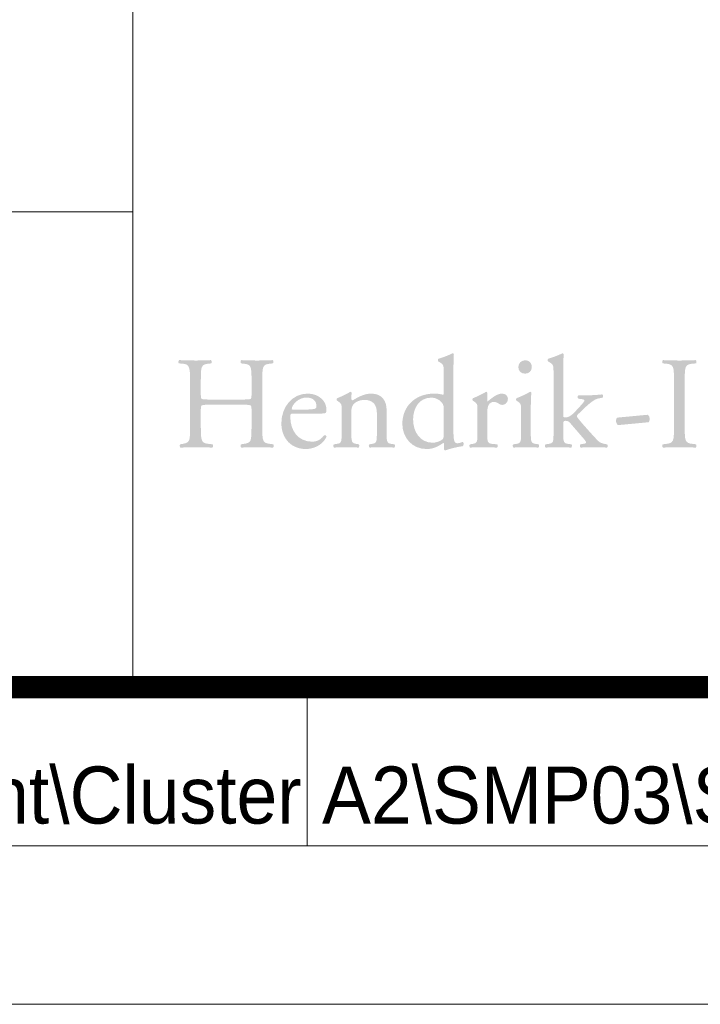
# Paper-space layout 'A0' of a CAD drawing. Header units: metres. Extents: x 0 to 1189, y 0 to 841.
# Tile 9 of 15: x 1135 to 1157, y 0 to 31. Entities that reach past the tile are written whole.
import ezdxf
from ezdxf.enums import TextEntityAlignment as Align

# ---------------------------------------------------------------- set-up
doc = ezdxf.new("R2010")
doc.units = ezdxf.units.M
doc.header["$LTSCALE"] = 0.5
doc.layers.get('0').update_dxf_attribs({"lineweight": 13})
for name, color, linetype, lineweight in [('22BMALSTBC_VOLGER-ZW', 7, 'Continuous', 13), ('X-XX-AL-TEKENBLAD-S @ 1', 7, 'Continuous', 13), ('X-XX-AL-TEKENBLAD_KADER-G', 7, 'Continuous', 13), ('X-XX-AL-TEKENBLAD_KADER_ROOSTERVERDELING-G', 7, 'Continuous', 13)]:
    doc.layers.add(name, color=color, linetype=linetype, lineweight=lineweight)
doc.styles.add('ambacht', font='isocp.shx')
doc.styles.add('ISO', font='iso', dxfattribs={"height": 2.5})
doc.styles.add('StagCAD', font='StagCAD.shx', dxfattribs={"width": 0.96})

# ---------------------------------------------------------------- blocks, each defined once
blk = doc.blocks.new('VOLGER-ZW')
h = blk.add_hatch(color=8)
edge = h.paths.add_edge_path()
edge.add_spline(control_points=[(-37.651, 8.91), (-37.849, 8.91), (-37.858, 8.902), (-37.858, 8.777), (-37.858, 8.777), (-37.858, 8.193), (-37.858, 8.193), (-37.858, 7.758), (-37.837, 7.7), (-37.605, 7.675), (-37.605, 7.675), (-37.485, 7.663), (-37.485, 7.663), (-37.46, 7.646), (-37.468, 7.572), (-37.493, 7.559), (-37.717, 7.568), (-37.858, 7.572), (-38.019, 7.572), (-38.197, 7.572), (-38.338, 7.564), (-38.5, 7.559), (-38.525, 7.572), (-38.533, 7.638), (-38.508, 7.663), (-38.508, 7.663), (-38.438, 7.675), (-38.438, 7.675), (-38.206, 7.717), (-38.197, 7.758), (-38.197, 8.193), (-38.197, 8.193), (-38.197, 9.685), (-38.197, 9.685), (-38.197, 10.12), (-38.226, 10.19), (-38.442, 10.207), (-38.442, 10.207), (-38.55, 10.215), (-38.55, 10.215), (-38.574, 10.231), (-38.566, 10.306), (-38.541, 10.318), (-38.338, 10.314), (-38.197, 10.306), (-38.019, 10.306), (-37.858, 10.306), (-37.717, 10.31), (-37.539, 10.318), (-37.514, 10.306), (-37.506, 10.231), (-37.53, 10.215), (-37.53, 10.215), (-37.609, 10.207), (-37.609, 10.207), (-37.849, 10.182), (-37.858, 10.12), (-37.858, 9.685), (-37.858, 9.685), (-37.858, 9.208), (-37.858, 9.208), (-37.858, 9.08), (-37.849, 9.076), (-37.651, 9.076), (-37.651, 9.076), (-36.466, 9.076), (-36.466, 9.076), (-36.267, 9.076), (-36.259, 9.08), (-36.259, 9.208), (-36.259, 9.208), (-36.259, 9.685), (-36.259, 9.685), (-36.259, 10.12), (-36.267, 10.182), (-36.511, 10.207), (-36.511, 10.207), (-36.59, 10.215), (-36.59, 10.215), (-36.615, 10.231), (-36.607, 10.306), (-36.582, 10.318), (-36.391, 10.31), (-36.25, 10.306), (-36.081, 10.306), (-35.919, 10.306), (-35.778, 10.31), (-35.592, 10.318), (-35.567, 10.306), (-35.559, 10.231), (-35.583, 10.215), (-35.583, 10.215), (-35.67, 10.207), (-35.67, 10.207), (-35.911, 10.182), (-35.919, 10.12), (-35.919, 9.685), (-35.919, 9.685), (-35.919, 8.193), (-35.919, 8.193), (-35.919, 7.758), (-35.911, 7.704), (-35.67, 7.675), (-35.67, 7.675), (-35.571, 7.663), (-35.571, 7.663), (-35.546, 7.646), (-35.554, 7.572), (-35.579, 7.559), (-35.778, 7.568), (-35.919, 7.572), (-36.081, 7.572), (-36.25, 7.572), (-36.4, 7.568), (-36.582, 7.559), (-36.607, 7.572), (-36.615, 7.638), (-36.59, 7.663), (-36.59, 7.663), (-36.511, 7.675), (-36.511, 7.675), (-36.259, 7.709), (-36.267, 7.758), (-36.259, 8.193), (-36.259, 8.193), (-36.259, 8.777), (-36.259, 8.777), (-36.259, 8.902), (-36.267, 8.91), (-36.466, 8.91), (-36.466, 8.91), (-37.651, 8.91), (-37.651, 8.91)], knot_values=[0, 0, 0, 0, 1, 1, 1, 2, 2, 2, 3, 3, 3, 4, 4, 4, 5, 5, 5, 6, 6, 6, 7, 7, 7, 8, 8, 8, 9, 9, 9, 10, 10, 10, 11, 11, 11, 12, 12, 12, 13, 13, 13, 14, 14, 14, 15, 15, 15, 16, 16, 16, 17, 17, 17, 18, 18, 18, 19, 19, 19, 20, 20, 20, 21, 21, 21, 22, 22, 22, 23, 23, 23, 24, 24, 24, 25, 25, 25, 26, 26, 26, 27, 27, 27, 28, 28, 28, 29, 29, 29, 30, 30, 30, 31, 31, 31, 32, 32, 32, 33, 33, 33, 34, 34, 34, 35, 35, 35, 36, 36, 36, 37, 37, 37, 38, 38, 38, 39, 39, 39, 40, 40, 40, 41, 41, 41, 42, 42, 42, 43, 43, 43, 44, 44, 44, 44], degree=3, periodic=0)
h = blk.add_hatch(color=8)
edge = h.paths.add_edge_path(flags=16)
edge.add_spline(control_points=[(-30.197, 8.798), (-30.197, 8.881), (-30.214, 8.918), (-30.243, 8.96), (-30.305, 9.047), (-30.429, 9.134), (-30.591, 9.134), (-30.968, 9.134), (-31.163, 8.806), (-31.163, 8.446), (-31.163, 8.069), (-30.951, 7.713), (-30.545, 7.713), (-30.433, 7.713), (-30.293, 7.762), (-30.226, 7.829), (-30.201, 7.853), (-30.197, 7.916), (-30.197, 7.982), (-30.197, 7.982), (-30.197, 8.798), (-30.197, 8.798)], knot_values=[0, 0, 0, 0, 1, 1, 1, 2, 2, 2, 3, 3, 3, 4, 4, 4, 5, 5, 5, 6, 6, 6, 7, 7, 7, 7], degree=3, periodic=0)
edge = h.paths.add_edge_path()
edge.add_spline(control_points=[(-29.891, 8.177), (-29.891, 7.849), (-29.887, 7.696), (-29.771, 7.696), (-29.725, 7.696), (-29.655, 7.717), (-29.592, 7.738), (-29.563, 7.729), (-29.559, 7.626), (-29.597, 7.605), (-29.771, 7.58), (-30.027, 7.518), (-30.143, 7.472), (-30.168, 7.472), (-30.189, 7.485), (-30.189, 7.506), (-30.189, 7.506), (-30.189, 7.576), (-30.189, 7.576), (-30.189, 7.638), (-30.189, 7.688), (-30.197, 7.704), (-30.197, 7.704), (-30.214, 7.704), (-30.214, 7.704), (-30.396, 7.58), (-30.537, 7.514), (-30.736, 7.514), (-31.196, 7.514), (-31.502, 7.874), (-31.502, 8.309), (-31.502, 8.889), (-31.063, 9.262), (-30.5, 9.262), (-30.359, 9.262), (-30.268, 9.241), (-30.222, 9.225), (-30.201, 9.225), (-30.197, 9.25), (-30.197, 9.283), (-30.197, 9.283), (-30.197, 9.908), (-30.197, 9.908), (-30.197, 10.153), (-30.201, 10.178), (-30.326, 10.252), (-30.326, 10.252), (-30.367, 10.277), (-30.367, 10.277), (-30.388, 10.289), (-30.388, 10.347), (-30.367, 10.36), (-30.264, 10.393), (-30.069, 10.455), (-29.92, 10.534), (-29.903, 10.534), (-29.887, 10.526), (-29.878, 10.509), (-29.882, 10.385), (-29.891, 10.178), (-29.891, 9.995), (-29.891, 9.995), (-29.891, 8.177), (-29.891, 8.177)], knot_values=[0, 0, 0, 0, 1, 1, 1, 2, 2, 2, 3, 3, 3, 4, 4, 4, 5, 5, 5, 6, 6, 6, 7, 7, 7, 8, 8, 8, 9, 9, 9, 10, 10, 10, 11, 11, 11, 12, 12, 12, 13, 13, 13, 14, 14, 14, 15, 15, 15, 16, 16, 16, 17, 17, 17, 18, 18, 18, 19, 19, 19, 20, 20, 20, 21, 21, 21, 21], degree=3, periodic=0)
h = blk.add_hatch(color=8)
edge = h.paths.add_edge_path()
edge.add_spline(control_points=[(-27.418, 10.103), (-27.418, 9.958), (-27.521, 9.892), (-27.633, 9.892), (-27.762, 9.892), (-27.844, 9.983), (-27.844, 10.095), (-27.844, 10.231), (-27.741, 10.314), (-27.621, 10.314), (-27.496, 10.314), (-27.418, 10.219), (-27.418, 10.103)], knot_values=[0, 0, 0, 0, 1, 1, 1, 2, 2, 2, 3, 3, 3, 4, 4, 4, 4], degree=3, periodic=0)
edge = h.paths.add_edge_path()
edge.add_spline(control_points=[(-27.757, 8.761), (-27.757, 8.922), (-27.757, 8.943), (-27.869, 9.018), (-27.869, 9.018), (-27.907, 9.043), (-27.907, 9.043), (-27.923, 9.059), (-27.923, 9.105), (-27.902, 9.117), (-27.807, 9.15), (-27.571, 9.258), (-27.476, 9.32), (-27.455, 9.32), (-27.438, 9.312), (-27.434, 9.295), (-27.443, 9.15), (-27.451, 8.951), (-27.451, 8.781), (-27.451, 8.781), (-27.451, 8.036), (-27.451, 8.036), (-27.451, 7.738), (-27.443, 7.696), (-27.293, 7.675), (-27.293, 7.675), (-27.206, 7.663), (-27.206, 7.663), (-27.177, 7.642), (-27.186, 7.572), (-27.215, 7.559), (-27.339, 7.568), (-27.459, 7.572), (-27.604, 7.572), (-27.753, 7.572), (-27.878, 7.568), (-27.994, 7.559), (-28.023, 7.572), (-28.031, 7.642), (-28.002, 7.663), (-28.002, 7.663), (-27.915, 7.675), (-27.915, 7.675), (-27.762, 7.696), (-27.757, 7.738), (-27.757, 8.036), (-27.757, 8.036), (-27.757, 8.761), (-27.757, 8.761)], knot_values=[0, 0, 0, 0, 1, 1, 1, 2, 2, 2, 3, 3, 3, 4, 4, 4, 5, 5, 5, 6, 6, 6, 7, 7, 7, 8, 8, 8, 9, 9, 9, 10, 10, 10, 11, 11, 11, 12, 12, 12, 13, 13, 13, 14, 14, 14, 15, 15, 15, 16, 16, 16, 16], degree=3, periodic=0)
h = blk.add_hatch(color=8)
edge = h.paths.add_edge_path()
edge.add_spline(control_points=[(-26.734, 9.908), (-26.734, 10.153), (-26.738, 10.178), (-26.863, 10.252), (-26.863, 10.252), (-26.904, 10.277), (-26.904, 10.277), (-26.925, 10.289), (-26.925, 10.347), (-26.904, 10.36), (-26.8, 10.393), (-26.606, 10.455), (-26.457, 10.534), (-26.44, 10.534), (-26.424, 10.526), (-26.415, 10.509), (-26.419, 10.385), (-26.428, 10.178), (-26.428, 9.995), (-26.428, 9.995), (-26.428, 8.574), (-26.428, 8.574), (-26.428, 8.52), (-26.424, 8.512), (-26.353, 8.512), (-26.262, 8.512), (-26.183, 8.558), (-26.071, 8.674), (-26.071, 8.674), (-25.902, 8.856), (-25.902, 8.856), (-25.786, 8.98), (-25.757, 9.026), (-25.757, 9.047), (-25.757, 9.067), (-25.777, 9.08), (-25.848, 9.088), (-25.848, 9.088), (-25.947, 9.1), (-25.947, 9.1), (-25.984, 9.113), (-25.984, 9.192), (-25.947, 9.204), (-25.947, 9.204), (-25.852, 9.204), (-25.852, 9.204), (-25.67, 9.204), (-25.425, 9.212), (-25.193, 9.237), (-25.164, 9.225), (-25.16, 9.154), (-25.185, 9.134), (-25.185, 9.134), (-25.317, 9.109), (-25.317, 9.109), (-25.4, 9.092), (-25.471, 9.051), (-25.578, 8.964), (-25.74, 8.835), (-25.881, 8.686), (-25.955, 8.616), (-26.005, 8.57), (-26.009, 8.549), (-25.984, 8.516), (-25.914, 8.421), (-25.848, 8.342), (-25.707, 8.185), (-25.545, 8.003), (-25.4, 7.841), (-25.317, 7.762), (-25.259, 7.709), (-25.177, 7.684), (-25.102, 7.671), (-25.102, 7.671), (-25.044, 7.663), (-25.044, 7.663), (-25.015, 7.642), (-25.019, 7.572), (-25.052, 7.559), (-25.172, 7.568), (-25.313, 7.572), (-25.446, 7.572), (-25.612, 7.572), (-25.757, 7.568), (-25.877, 7.559), (-25.91, 7.576), (-25.914, 7.646), (-25.885, 7.663), (-25.885, 7.663), (-25.81, 7.675), (-25.81, 7.675), (-25.748, 7.684), (-25.707, 7.692), (-25.707, 7.717), (-25.707, 7.742), (-25.723, 7.771), (-25.777, 7.833), (-25.777, 7.833), (-26.221, 8.347), (-26.221, 8.347), (-26.258, 8.388), (-26.303, 8.404), (-26.349, 8.404), (-26.424, 8.404), (-26.428, 8.392), (-26.428, 8.264), (-26.428, 8.264), (-26.428, 8.036), (-26.428, 8.036), (-26.428, 7.738), (-26.419, 7.696), (-26.27, 7.675), (-26.27, 7.675), (-26.171, 7.663), (-26.171, 7.663), (-26.142, 7.642), (-26.15, 7.572), (-26.179, 7.559), (-26.316, 7.568), (-26.436, 7.572), (-26.581, 7.572), (-26.73, 7.572), (-26.854, 7.568), (-26.979, 7.559), (-27.008, 7.572), (-27.016, 7.642), (-26.983, 7.663), (-26.983, 7.663), (-26.892, 7.675), (-26.892, 7.675), (-26.738, 7.696), (-26.734, 7.738), (-26.734, 8.036), (-26.734, 8.036), (-26.734, 9.908), (-26.734, 9.908)], knot_values=[0, 0, 0, 0, 1, 1, 1, 2, 2, 2, 3, 3, 3, 4, 4, 4, 5, 5, 5, 6, 6, 6, 7, 7, 7, 8, 8, 8, 9, 9, 9, 10, 10, 10, 11, 11, 11, 12, 12, 12, 13, 13, 13, 14, 14, 14, 15, 15, 15, 16, 16, 16, 17, 17, 17, 18, 18, 18, 19, 19, 19, 20, 20, 20, 21, 21, 21, 22, 22, 22, 23, 23, 23, 24, 24, 24, 25, 25, 25, 26, 26, 26, 27, 27, 27, 28, 28, 28, 29, 29, 29, 30, 30, 30, 31, 31, 31, 32, 32, 32, 33, 33, 33, 34, 34, 34, 35, 35, 35, 36, 36, 36, 37, 37, 37, 38, 38, 38, 39, 39, 39, 40, 40, 40, 41, 41, 41, 42, 42, 42, 43, 43, 43, 44, 44, 44, 45, 45, 45, 45], degree=3, periodic=0)
h = blk.add_hatch(color=8)
edge = h.paths.add_edge_path()
edge.add_spline(control_points=[(-22.935, 9.676), (-22.935, 10.115), (-22.944, 10.186), (-23.188, 10.207), (-23.188, 10.207), (-23.292, 10.215), (-23.292, 10.215), (-23.317, 10.231), (-23.308, 10.306), (-23.283, 10.318), (-23.076, 10.31), (-22.935, 10.306), (-22.761, 10.306), (-22.596, 10.306), (-22.455, 10.31), (-22.248, 10.318), (-22.223, 10.306), (-22.215, 10.231), (-22.239, 10.215), (-22.239, 10.215), (-22.343, 10.207), (-22.343, 10.207), (-22.587, 10.186), (-22.596, 10.115), (-22.596, 9.676), (-22.596, 9.676), (-22.596, 8.202), (-22.596, 8.202), (-22.596, 7.762), (-22.587, 7.704), (-22.343, 7.675), (-22.343, 7.675), (-22.239, 7.663), (-22.239, 7.663), (-22.215, 7.646), (-22.223, 7.572), (-22.248, 7.559), (-22.455, 7.568), (-22.596, 7.572), (-22.761, 7.572), (-22.935, 7.572), (-23.076, 7.568), (-23.283, 7.559), (-23.308, 7.572), (-23.317, 7.638), (-23.292, 7.663), (-23.292, 7.663), (-23.188, 7.675), (-23.188, 7.675), (-22.944, 7.704), (-22.935, 7.762), (-22.935, 8.202), (-22.935, 8.202), (-22.935, 9.676), (-22.935, 9.676)], knot_values=[0, 0, 0, 0, 1, 1, 1, 2, 2, 2, 3, 3, 3, 4, 4, 4, 5, 5, 5, 6, 6, 6, 7, 7, 7, 8, 8, 8, 9, 9, 9, 10, 10, 10, 11, 11, 11, 12, 12, 12, 13, 13, 13, 14, 14, 14, 15, 15, 15, 16, 16, 16, 17, 17, 17, 18, 18, 18, 18], degree=3, periodic=0)
h = blk.add_hatch(color=8)
edge = h.paths.add_edge_path()
edge.add_spline(control_points=[(-33.416, 8.761), (-33.416, 8.922), (-33.416, 8.943), (-33.528, 9.018), (-33.528, 9.018), (-33.565, 9.043), (-33.565, 9.043), (-33.582, 9.059), (-33.582, 9.105), (-33.561, 9.117), (-33.466, 9.15), (-33.23, 9.258), (-33.147, 9.32), (-33.13, 9.32), (-33.11, 9.312), (-33.101, 9.291), (-33.11, 9.196), (-33.11, 9.134), (-33.11, 9.096), (-33.11, 9.071), (-33.093, 9.051), (-33.064, 9.051), (-32.89, 9.158), (-32.695, 9.262), (-32.484, 9.262), (-32.14, 9.262), (-31.999, 9.026), (-31.999, 8.748), (-31.999, 8.748), (-31.999, 8.036), (-31.999, 8.036), (-31.999, 7.738), (-31.991, 7.696), (-31.842, 7.675), (-31.842, 7.675), (-31.751, 7.663), (-31.751, 7.663), (-31.722, 7.642), (-31.73, 7.572), (-31.759, 7.559), (-31.883, 7.568), (-32.004, 7.572), (-32.148, 7.572), (-32.298, 7.572), (-32.422, 7.568), (-32.534, 7.559), (-32.563, 7.572), (-32.571, 7.642), (-32.542, 7.663), (-32.542, 7.663), (-32.463, 7.675), (-32.463, 7.675), (-32.31, 7.7), (-32.306, 7.738), (-32.306, 8.036), (-32.306, 8.036), (-32.306, 8.653), (-32.306, 8.653), (-32.306, 8.889), (-32.414, 9.063), (-32.695, 9.063), (-32.853, 9.063), (-32.989, 8.997), (-33.047, 8.918), (-33.101, 8.848), (-33.11, 8.79), (-33.11, 8.67), (-33.11, 8.67), (-33.11, 8.036), (-33.11, 8.036), (-33.11, 7.738), (-33.101, 7.7), (-32.952, 7.675), (-32.952, 7.675), (-32.878, 7.663), (-32.878, 7.663), (-32.849, 7.642), (-32.857, 7.572), (-32.886, 7.559), (-32.998, 7.568), (-33.118, 7.572), (-33.263, 7.572), (-33.412, 7.572), (-33.536, 7.568), (-33.652, 7.559), (-33.681, 7.572), (-33.69, 7.642), (-33.661, 7.663), (-33.661, 7.663), (-33.574, 7.675), (-33.574, 7.675), (-33.42, 7.696), (-33.416, 7.738), (-33.416, 8.036), (-33.416, 8.036), (-33.416, 8.761), (-33.416, 8.761)], knot_values=[0, 0, 0, 0, 1, 1, 1, 2, 2, 2, 3, 3, 3, 4, 4, 4, 5, 5, 5, 6, 6, 6, 7, 7, 7, 8, 8, 8, 9, 9, 9, 10, 10, 10, 11, 11, 11, 12, 12, 12, 13, 13, 13, 14, 14, 14, 15, 15, 15, 16, 16, 16, 17, 17, 17, 18, 18, 18, 19, 19, 19, 20, 20, 20, 21, 21, 21, 22, 22, 22, 23, 23, 23, 24, 24, 24, 25, 25, 25, 26, 26, 26, 27, 27, 27, 28, 28, 28, 29, 29, 29, 30, 30, 30, 31, 31, 31, 32, 32, 32, 32], degree=3, periodic=0)
h = blk.add_hatch(color=8)
edge = h.paths.add_edge_path()
edge.add_spline(control_points=[(-29.133, 8.761), (-29.133, 8.922), (-29.133, 8.943), (-29.245, 9.018), (-29.245, 9.018), (-29.282, 9.043), (-29.282, 9.043), (-29.298, 9.059), (-29.298, 9.105), (-29.278, 9.117), (-29.182, 9.15), (-28.963, 9.258), (-28.859, 9.32), (-28.839, 9.316), (-28.826, 9.308), (-28.826, 9.291), (-28.826, 9.291), (-28.826, 9.051), (-28.826, 9.051), (-28.826, 9.03), (-28.822, 9.018), (-28.814, 9.013), (-28.669, 9.134), (-28.511, 9.262), (-28.358, 9.262), (-28.254, 9.262), (-28.172, 9.196), (-28.172, 9.096), (-28.172, 8.96), (-28.283, 8.906), (-28.35, 8.906), (-28.391, 8.906), (-28.412, 8.918), (-28.441, 8.935), (-28.503, 8.976), (-28.565, 9.001), (-28.623, 9.001), (-28.689, 9.001), (-28.739, 8.964), (-28.772, 8.918), (-28.814, 8.86), (-28.826, 8.74), (-28.826, 8.599), (-28.826, 8.599), (-28.826, 8.036), (-28.826, 8.036), (-28.826, 7.738), (-28.818, 7.688), (-28.66, 7.675), (-28.66, 7.675), (-28.511, 7.663), (-28.511, 7.663), (-28.482, 7.642), (-28.491, 7.572), (-28.52, 7.559), (-28.714, 7.568), (-28.834, 7.572), (-28.979, 7.572), (-29.129, 7.572), (-29.253, 7.568), (-29.361, 7.559), (-29.39, 7.572), (-29.398, 7.642), (-29.369, 7.663), (-29.369, 7.663), (-29.29, 7.675), (-29.29, 7.675), (-29.137, 7.7), (-29.133, 7.738), (-29.133, 8.036), (-29.133, 8.036), (-29.133, 8.761), (-29.133, 8.761)], knot_values=[0, 0, 0, 0, 1, 1, 1, 2, 2, 2, 3, 3, 3, 4, 4, 4, 5, 5, 5, 6, 6, 6, 7, 7, 7, 8, 8, 8, 9, 9, 9, 10, 10, 10, 11, 11, 11, 12, 12, 12, 13, 13, 13, 14, 14, 14, 15, 15, 15, 16, 16, 16, 17, 17, 17, 18, 18, 18, 19, 19, 19, 20, 20, 20, 21, 21, 21, 22, 22, 22, 23, 23, 23, 24, 24, 24, 24], degree=3, periodic=0)
h = blk.add_hatch(color=8)
edge = h.paths.add_edge_path(flags=16)
edge.add_spline(control_points=[(-34.667, 8.757), (-34.361, 8.757), (-34.27, 8.773), (-34.236, 8.798), (-34.224, 8.806), (-34.212, 8.823), (-34.212, 8.877), (-34.212, 8.993), (-34.29, 9.138), (-34.53, 9.138), (-34.775, 9.138), (-34.986, 8.914), (-34.99, 8.777), (-34.99, 8.769), (-34.99, 8.757), (-34.961, 8.757), (-34.961, 8.757), (-34.667, 8.757), (-34.667, 8.757)], knot_values=[0, 0, 0, 0, 1, 1, 1, 2, 2, 2, 3, 3, 3, 4, 4, 4, 5, 5, 5, 6, 6, 6, 6], degree=3, periodic=0)
edge = h.paths.add_edge_path()
edge.add_spline(control_points=[(-34.924, 8.632), (-35.032, 8.632), (-35.036, 8.624), (-35.036, 8.52), (-35.036, 8.102), (-34.791, 7.746), (-34.348, 7.746), (-34.212, 7.746), (-34.095, 7.787), (-33.967, 7.949), (-33.926, 7.961), (-33.897, 7.936), (-33.893, 7.899), (-34.029, 7.617), (-34.327, 7.514), (-34.543, 7.514), (-34.812, 7.514), (-35.023, 7.63), (-35.144, 7.787), (-35.268, 7.949), (-35.318, 8.143), (-35.318, 8.326), (-35.318, 8.835), (-34.982, 9.262), (-34.485, 9.262), (-34.129, 9.262), (-33.897, 9.018), (-33.897, 8.769), (-33.897, 8.711), (-33.905, 8.678), (-33.913, 8.661), (-33.926, 8.636), (-33.984, 8.632), (-34.158, 8.632), (-34.158, 8.632), (-34.924, 8.632), (-34.924, 8.632)], knot_values=[0, 0, 0, 0, 1, 1, 1, 2, 2, 2, 3, 3, 3, 4, 4, 4, 5, 5, 5, 6, 6, 6, 7, 7, 7, 8, 8, 8, 9, 9, 9, 10, 10, 10, 11, 11, 11, 12, 12, 12, 12], degree=3, periodic=0)
h = blk.add_hatch(color=8)
edge = h.paths.add_edge_path()
edge.add_spline(control_points=[(-23.764, 8.595), (-23.718, 8.566), (-23.702, 8.516), (-23.702, 8.462), (-23.702, 8.421), (-23.714, 8.384), (-23.735, 8.359), (-23.735, 8.359), (-24.7, 8.268), (-24.7, 8.268), (-24.746, 8.305), (-24.762, 8.359), (-24.762, 8.4), (-24.762, 8.442), (-24.75, 8.479), (-24.729, 8.504), (-24.729, 8.504), (-23.764, 8.595), (-23.764, 8.595)], knot_values=[0, 0, 0, 0, 1, 1, 1, 2, 2, 2, 3, 3, 3, 4, 4, 4, 5, 5, 5, 6, 6, 6, 6], degree=3, periodic=0)
for p, q in [((-40, 0), (-40, 70)), ((-170, 15), (-40, 15))]:
    blk.add_line(p, q)
at = {"style": 'ambacht'}
blk.add_text('email gemeente@h-i-ambacht.nl', height=2.5, dxfattribs=at).set_placement((-90, 1.25))
at = {"linetype": 'Continuous', "style": 'ISO', "width": 0.96}
blk.add_attdef('STATUS', text='', height=5, dxfattribs=at).set_placement((-0.871, 71.785), align=Align.RIGHT)
at = {"style": 'ambacht'}
for tag, p, height in [('PROJECTOMSCHRIJVING', (-142.5, 65.25), 3.5), ('TEKENINGNUMMER', (-38.75, 59.375), 3), ('ONDERDEELNAAM', (-142.5, 58.5), 3.5), ('WERKOMSCHRIJVING1', (-142.5, 52.25), 2.5), ('WERKOMSCHRIJVING2', (-142.5, 48.25), 2.5), ('BESTEKNUMMER', (-38.75, 47.5), 2.5), ('WERKOMSCHRIJVING3', (-142.5, 44.25), 2.5), ('WERKOMSCHRIJVING4', (-142.5, 40.25), 2.5), ('WERKOMSCHRIJVING5', (-142.5, 36.25), 2.5), ('SCHAAL', (-38.75, 36.25), 2.5), ('FORMAAT', (-18.75, 36.25), 2.5), ('LOCATIETEKENING', (-141.25, 31.25), 2.5), ('DATUMPLOT', (-38.75, 31.25), 2.5), ('TEKENAAR', (-161.25, 26.25), 2.5), ('DATUM', (-161.25, 21.25), 2.5), ('WIJZ1.', (-131.25, 21.25), 1.8), ('WIJZ2.', (-121.25, 21.25), 1.8), ('WIJZ3.', (-111.25, 21.25), 1.8), ('GEZ.', (-131.25, 16.25), 1.8), ('GEZ.', (-121.25, 16.25), 1.8), ('GEZ.', (-111.25, 16.25), 1.8)]:
    blk.add_attdef(tag, p, '', height=height, dxfattribs=at)
blk = doc.blocks.new('SAL-TEKENBLAD_A0-SO')
at = {"layer": 'X-XX-AL-TEKENBLAD_KADER-G'}
blk.add_line((0, 0), (1189, 0), dxfattribs=at)
at = {"layer": 'X-XX-AL-TEKENBLAD_KADER-G', "const_width": 0.7, "flags": 128}
blk.add_lwpolyline([(20, 10), (1179, 10), (1179, 831), (20, 831)], close=True, dxfattribs=at)
at = {"layer": 'X-XX-AL-TEKENBLAD_KADER_ROOSTERVERDELING-G'}
for p, q in [((1144.5, 5), (1144.5, 10)), ((15, 5), (1184, 5))]:
    blk.add_line(p, q, dxfattribs=at)

psp = doc.layouts.new('A0')

# ---------------------------------------------------------------- block references
at = {"layer": '22BMALSTBC_VOLGER-ZW'}
psp.add_blockref('VOLGER-ZW', (1179, 10), dxfattribs=at)
at = {"layer": 'X-XX-AL-TEKENBLAD-S @ 1'}
psp.add_blockref('SAL-TEKENBLAD_A0-SO', (0, 0), dxfattribs=at)

# ---------------------------------------------------------------- texts
at = {"insert": (1179, 7.5), "char_height": 1.8, "attachment_point": 3, "style": 'StagCAD'}
psp.add_mtext('T:\\\\Samenwerking\\\\Cad\\\\Autocad\\\\Volgerlanden\\\\Fase 7 (Oost)\\\\SMP-Grondoverdracht\\\\Cluster A2\\\\SMP03\\\\S-7.0-A2-SMP03.dwg', dxfattribs=at)

doc.saveas('drawing.dxf')
